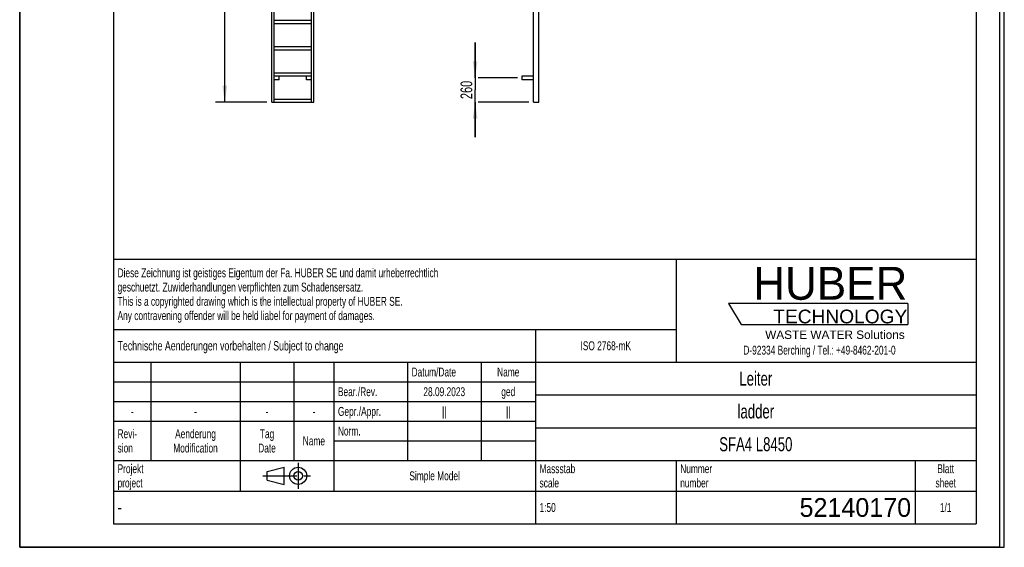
# Model space of a CAD drawing. Header units: millimetres. Extents: x 0 to 10500, y 0 to 14850.
# Tile 1 of 2: x 0 to 10500, y 0 to 5629. Entities that reach past the tile are written whole.
import ezdxf

# ---------------------------------------------------------------- set-up
doc = ezdxf.new("R2010")
doc.units = ezdxf.units.MM
doc.header["$LTSCALE"] = 968
doc.linetypes.add('CENTER', pattern=[0.6, 0.375, -0.075, 0.075, -0.075])
doc.layers.get('0').update_dxf_attribs({"linetype": 'CONTINUOUS'})
for name, color, linetype in [('053_NOTES', 7, 'CONTINUOUS'), ('_2D-BEM', 7, 'CONTINUOUS'), ('HUBER_Logo_BL0', 7, 'CONTINUOUS')]:
    doc.layers.add(name, color=color, linetype=linetype)
doc.styles.get("Standard").update_dxf_attribs({"font": 'txt', "width": 0.7})
doc.styles.add('TEXTSTYLE_2', font='txt')
doc.styles.add('TEXTSTYLE_3', font='arial.ttf')
doc.styles.add('TEXTSTYLE_4', font='txt', dxfattribs={"width": 0.8})
doc.styles.add('TEXTSTYLE_5', font='txt')
doc.dimstyles.new('DIMSTYLE_1', dxfattribs={"dimtxt": 125, "dimasz": 175, "dimexe": 2, "dimexo": 1, "dimtad": 1, "dimdec": 1, "dimtxsty": 'Standard', "dimblk": '_FILLED', "dimblk1": '_FILLED', "dimblk2": '_FILLED', "dimcen": 0.09, "dimazin": 2, "dimtp": 0.5, "dimtm": 0.5, "dimtfac": 1, "dimtdec": 1, "dimtofl": 0, "dimtmove": 0, "dimatfit": 3, "dimldrblk": '_FILLED', "dimfxl": 1, "dimtolj": 1, "dimarcsym": 0})
doc.dimstyles.new('DIMSTYLE_2', dxfattribs={"dimtxt": 125, "dimasz": 175, "dimexe": 2, "dimexo": 1, "dimtad": 1, "dimdec": 1, "dimtxsty": 'Standard', "dimblk": '_FILLED', "dimblk1": '_FILLED', "dimblk2": '_FILLED', "dimcen": 0.09, "dimazin": 2, "dimtp": 2, "dimtm": 2, "dimtfac": 1, "dimtdec": 1, "dimtofl": 0, "dimtmove": 0, "dimatfit": 3, "dimldrblk": '_FILLED', "dimfxl": 1, "dimtolj": 1, "dimarcsym": 0})

# ---------------------------------------------------------------- blocks, each defined once
blk = doc.blocks.new('HUBER_LOGO_BL0', base_point=(8529, 2524))
at = {"layer": 'HUBER_Logo_BL0', "color": 5, "linetype": 'Continuous'}
for p, q in [((9471, 2601), (7559, 2601)), ((7559, 2601), (7694, 2376)), ((9471, 2601), (9471, 2376)), ((7694, 2376), (9471, 2376))]:
    blk.add_line(p, q, dxfattribs=at)
at = {"layer": 'HUBER_Logo_BL0', "color": 2, "linetype": 'Continuous', "attachment_point": 3, "line_spacing_factor": 0.78}
for s, insert, char_height, width, style in [('HUBER\\P\\fArial;\\H146.25;TECHNOLOGY ', (9466, 2992), 351, 1938.36, 'TEXTSTYLE_2'), ('WASTE WATER Solutions', (9438, 2313), 90, 1485.17, 'TEXTSTYLE_3')]:
    blk.add_mtext(s, dxfattribs=dict(at, insert=insert, char_height=char_height, width=width, style=style))
at = {"layer": 'HUBER_Logo_BL0', "color": 2, "linetype": 'Continuous', "insert": (8529, 2151), "char_height": 95, "width": 4054.46, "attachment_point": 2, "line_spacing_factor": 0.96}
blk.add_mtext('D-92334 Berching / Tel.: +49-8462-201-0', dxfattribs=at)
blk = doc.blocks.new('_FILLED')
at = {"color": 0, "linetype": 'ByBlock'}
blk.add_solid([(0, 0), (-1, 0.143), (-1, -0.143)], dxfattribs=at)
blk = doc.blocks.new('*D2')
at = {"layer": '_2D-BEM', "color": 2, "linetype": 'Continuous', "transparency": 16777216}
for p, q in [((2637, 13199), (2087, 13199)), ((2187, 13199), (2187, 8974)), ((2187, 4749), (2187, 8974)), ((2637, 4749), (2087, 4749))]:
    blk.add_line(p, q, dxfattribs=at)
at = {"layer": '_2D-BEM', "color": 2, "linetype": 'Continuous', "transparency": 16777216, "xscale": 175, "yscale": 175, "zscale": 175}
for p, rotation in [((2187, 13199), 90), ((2187, 4749), 270)]:
    blk.add_blockref('_FILLED', p, dxfattribs=dict(at, rotation=rotation))
at = {"layer": '_2D-BEM', "color": 2, "linetype": 'Continuous', "transparency": 16777216, "insert": (2031, 8974), "char_height": 125, "width": 575.89, "attachment_point": 2, "rotation": 90, "line_spacing_factor": 0.9}
blk.add_mtext('8450', dxfattribs=at)
blk = doc.blocks.new('*D4')
at = {"layer": '_2D-BEM', "color": 2, "linetype": 'Continuous', "transparency": 16777216}
for p, q in [((4857, 5009), (4857, 5384)), ((4857, 5384), (4857, 4879)), ((5307, 5009), (4889, 5009)), ((4857, 4374), (4857, 4879)), ((4857, 4749), (4857, 4374)), ((5429, 4749), (4889, 4749))]:
    blk.add_line(p, q, dxfattribs=at)
at = {"layer": '_2D-BEM', "color": 2, "linetype": 'Continuous', "transparency": 16777216, "xscale": 175, "yscale": 175, "zscale": 175}
for p, rotation in [((4857, 5009), 270), ((4857, 4749), 90)]:
    blk.add_blockref('_FILLED', p, dxfattribs=dict(at, rotation=rotation))
at = {"layer": '_2D-BEM', "color": 2, "linetype": 'Continuous', "transparency": 16777216, "insert": (4701, 4879), "char_height": 125, "width": 441.96, "attachment_point": 2, "rotation": 90, "line_spacing_factor": 0.9}
blk.add_mtext('260', dxfattribs=at)
blk = doc.blocks.new('PROJEKTIONSMETHODE_1_BL1', base_point=(2850, 762))
at = {"color": 2, "linetype": 'Continuous'}
for p, q in [((2639, 808), (2822, 854)), ((2822, 671), (2822, 854)), ((2639, 717), (2639, 808)), ((2639, 717), (2822, 671))]:
    blk.add_line(p, q, dxfattribs=at)
at = {"color": 2, "linetype": 'CENTER'}
for p, q in [((2969, 900), (2969, 625)), ((2593, 762), (3107, 762))]:
    blk.add_line(p, q, dxfattribs=at)
at = {"color": 2, "linetype": 'Continuous'}
for radius in [91.7, 45.8]:
    blk.add_circle((2969, 762), radius, dxfattribs=at)
blk = doc.blocks.new('*T8')
at = {"color": 3, "linetype": 'Continuous'}
for p, q in [((0, 0), (9200, 0)), ((0, 0), (0, -2825)), ((6000, 0), (6000, -1100)), ((9200, 0), (9200, -2825)), ((0, -750), (6000, -750)), ((4500, -750), (4500, -2825)), ((0, -1100), (9200, -1100)), ((400, -1100), (400, -2150)), ((1350, -1100), (1350, -2475)), ((1925, -1100), (1925, -2150)), ((2350, -1100), (2350, -2475)), ((3135, -1100), (3135, -2150)), ((3920, -1100), (3920, -2150)), ((0, -1310), (4500, -1310)), ((4500, -1450), (9200, -1450)), ((0, -1520), (4500, -1520)), ((0, -1730), (4500, -1730)), ((4500, -1800), (9200, -1800)), ((2350, -1940), (4500, -1940)), ((0, -2150), (9200, -2150)), ((6000, -2150), (6000, -2825)), ((8550, -2150), (8550, -2825)), ((0, -2475), (9200, -2475)), ((0, -2825), (9200, -2825))]:
    blk.add_line(p, q, dxfattribs=at)
at = {"layer": '053_NOTES', "color": 2, "linetype": 'Continuous', "line_spacing_factor": 0.96}
for s, insert, char_height, width, attachment_point in [('Diese Zeichnung ist geistiges Eigentum der Fa. HUBER SE und damit urheberrechtlich \\Pgeschuetzt. Zuwiderhandlungen verpflichten zum Schadensersatz.\\PThis is a copyrighted drawing which is the intellectual property of HUBER SE.\\PAny contravening offender will be held liabel for payment of damages.', (43.75, -99.5), 95, 11074.2857, 1), ('Technische Aenderungen vorbehalten / Subject to change', (43.75, -875), 100, 7623.8095, 1), ('ISO 2768-mK', (5250, -877.5), 95, 1664.7619, 2), ('Datum/Date', (3178.75, -1157.5), 95, 1461.1905, 1), ('Name', (4210, -1157.5), 95, 633.3333, 2), ('Leiter', (6850, -1200), 150, 1200, 2), ('Bear./Rev.', (2393.75, -1367.5), 95, 1361.6667, 1), ('ged', (4210, -1367.5), 95, 443.3333, 2), ('28.09.2023', (3527.5, -1367.5), 95, 1434.0476, 2), ('Gepr./Appr.', (2393.75, -1577.5), 95, 1497.381, 1), ('||', (3527.5, -1577.5), 95, 253.3333, 2), ('||', (4210, -1577.5), 95, 253.3333, 2), ('ladder', (6850, -1550), 150, 1257.1429, 2), ('-', (200, -1577.5), 95, 171.9048, 2), ('-', (875, -1577.5), 95, 171.9048, 2), ('-', (1637.5, -1577.5), 95, 171.9048, 2), ('-', (2137.5, -1577.5), 95, 171.9048, 2), ('Revi-\\Psion', (43.75, -1816.5), 95, 692.1429, 1), ('Aenderung\\PModification', (875, -1816.5), 95, 1515.4762, 2), ('Tag\\PDate', (1637.5, -1816.5), 95, 588.0952, 2), ('Norm. ', (2393.75, -1787.5), 95, 877.619, 1), ('Name', (2137.5, -1892.5), 95, 633.3333, 2), ('SFA4 L8450', (6850, -1900), 150, 2350, 2), ('Projekt\\Pproject', (43.75, -2189), 95, 918.3333, 1), ('Massstab\\Pscale', (4543.75, -2189), 95, 1121.9048, 1), ('Nummer\\Pnumber', (6043.75, -2189), 95, 931.9048, 1), ('Blatt\\Psheet', (8875, -2189), 95, 687.619, 2), ('Simple Model', (3425, -2265), 95, 1642.1429, 2), ('1:50', (4543.75, -2602.5), 95, 497.619, 1), ('1/1', (8875, -2602.5), 95, 398.0952, 2)]:
    blk.add_mtext(s, dxfattribs=dict(at, insert=insert, char_height=char_height, width=width, attachment_point=attachment_point))
for s, insert, char_height, width, attachment_point, style in [('52140170', (8506.25, -2550), 200, 2566.6667, 3, 'TEXTSTYLE_5'), ('-', (43.75, -2587.5), 125, 91.6667, 1, 'TEXTSTYLE_4')]:
    blk.add_mtext(s, dxfattribs=dict(at, insert=insert, char_height=char_height, width=width, attachment_point=attachment_point, style=style))

msp = doc.modelspace()

# ---------------------------------------------------------------- linework, layer by layer
at = {"color": 7, "linetype": 'Continuous'}
for p, q in [((0, 0), (0, 14850)), ((0, 0), (0, 14850)), ((10500, 0), (10500, 14850)), ((10500, 0), (10500, 14850)), ((2687.36, 4748.63), (2687.36, 13198.63)), ((2712.36, 4748.63), (2712.36, 13198.63)), ((3112.36, 4748.63), (3112.36, 13198.63)), ((3137.36, 4748.63), (3137.36, 13198.63)), ((5478.94, 4748.63), (5478.94, 13198.63)), ((5535.94, 4748.63), (5535.94, 13198.63)), ((3112.36, 5618.63), (2712.36, 5618.63)), ((2712.36, 5588.63), (3112.36, 5588.63)), ((3112.36, 5338.63), (2712.36, 5338.63)), ((2712.36, 5308.63), (3112.36, 5308.63)), ((3112.36, 5058.63), (2712.36, 5058.63)), ((2712.36, 5028.63), (3112.36, 5028.63)), ((2714.36, 4988.63), (2712.36, 4988.63)), ((2714.36, 4988.63), (2714.36, 5028.63)), ((2767.36, 4988.63), (2714.36, 4988.63)), ((2767.36, 4988.63), (2767.36, 5028.63)), ((3057.36, 4988.63), (3057.36, 5028.63)), ((3110.36, 4988.63), (3057.36, 4988.63)), ((3110.36, 4988.63), (3110.36, 5028.63)), ((3112.36, 4988.63), (3110.36, 4988.63)), ((5357.44, 4988.63), (5357.44, 5028.63)), ((5357.44, 5028.63), (5478.94, 5028.63)), ((5478.94, 4988.63), (5357.44, 4988.63)), ((2687.36, 4748.63), (2712.36, 4748.63)), ((3112.36, 4778.63), (2712.36, 4778.63)), ((2712.36, 4748.63), (3112.36, 4748.63)), ((3112.36, 4748.63), (3137.36, 4748.63)), ((5478.94, 4748.63), (5535.94, 4748.63)), ((0, 0), (10500, 0)), ((0, 0), (10500, 0))]:
    msp.add_line(p, q, dxfattribs=at)
at = {"color": 3, "linetype": 'Continuous'}
for p, q in [((10450, 14750), (10450, 0)), ((0, 7425), (0, 0)), ((10450, 0), (0, 0))]:
    msp.add_line(p, q, dxfattribs=at)
at = {"color": 5, "linetype": 'Continuous'}
for p, q in [((1000, 14500), (1000, 250)), ((10200, 14500), (10200, 250)), ((1000, 250), (10200, 250))]:
    msp.add_line(p, q, dxfattribs=at)

# ---------------------------------------------------------------- block references
msp.add_blockref('*T8', (1000, 3075))
at = {"color": 2, "linetype": 'Continuous'}
msp.add_blockref('PROJEKTIONSMETHODE_1_BL1', (2850, 762.5), dxfattribs=at)
at = {"layer": 'HUBER_Logo_BL0'}
msp.add_blockref('HUBER_LOGO_BL0', (8528.98, 2523.87), dxfattribs=at)

# ---------------------------------------------------------------- dimensions: what is measured, and where the dimension line sits
at = {"layer": '_2D-BEM', "color": 2, "linetype": 'Continuous'}
for base, p1, p2, dimstyle, picture, middle in [((2187.36, 13198.63), (2638.36, 4748.63), (2638.36, 13198.63), 'DIMSTYLE_2', '*D2', (2187.36, 8955.77)), ((4857.44, 5008.63), (5429.94, 4748.63), (5308.44, 5008.63), 'DIMSTYLE_1', '*D4', (4857.44, 4860.77))]:
    dim = msp.add_linear_dim(base=base, p1=p1, p2=p2, angle=90, dimstyle=dimstyle, dxfattribs=at)
    dim.commit()
    dim.dimension.update_dxf_attribs({"geometry": picture, "text_midpoint": middle, "dimtype": 160})

doc.saveas('drawing.dxf')
